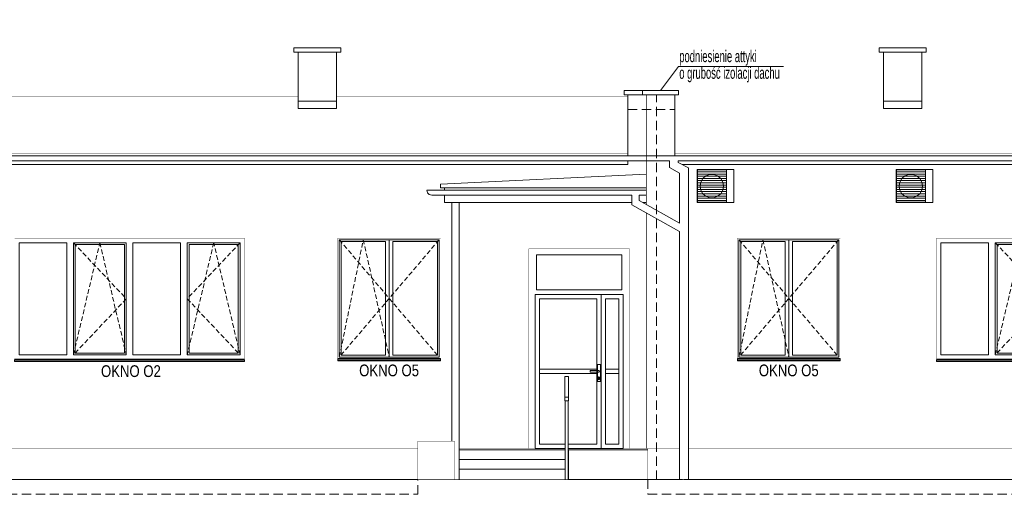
# Model space of a CAD drawing. Header units: millimetres. Extents: x 18880 to 99371, y -5529 to 27899.
# Tile 18 of 158: x 22772 to 24113, y 4172 to 4819. Entities that reach past the tile are written whole.
import ezdxf

# ---------------------------------------------------------------- set-up
doc = ezdxf.new("R2010")
doc.units = ezdxf.units.MM
doc.linetypes.add('DASHED', pattern=[19.05, 12.7, -6.35])
for name, color, linetype, lineweight in [('AA_HATCH', 252, 'Continuous', 0), ('AA_OPIS', 2, 'Continuous', 0), ('AA_WIDOK', 254, 'Continuous', 0)]:
    doc.layers.add(name, color=color, linetype=linetype, lineweight=lineweight)
doc.styles.add('ARIAL', font='arial.ttf')
doc.styles.add('DIM07', font='romans.shx', dxfattribs={"width": 0.7})

# ---------------------------------------------------------------- blocks, each defined once
blk = doc.blocks.new('okno o1a')
at = {"layer": 'AA_OPIS', "linetype": 'DASHED', "ltscale": 0.5}
for points in [[(80, -6), (152, -82.5), (80, -159), (116, -6), (152, -159)], [(307, -6), (235, -82.5), (307, -159), (271, -6), (235, -159)]]:
    blk.add_lwpolyline(points, dxfattribs=at)
at = {"layer": 'AA_WIDOK', "color": 255, "const_width": 0.3}
for points in [[(0, -165.6), (0, 0)], [(0, 0), (313, 0)], [(313, 0), (313, -165.6)]]:
    blk.add_lwpolyline(points, dxfattribs=at)
at = {"layer": 'AA_WIDOK'}
for points in [[(6, -159), (6, -6)], [(6, -6), (71, -6)], [(71, -6), (71, -159)], [(80, -159), (80, -6)], [(80, -6), (152, -6)], [(82.5, -156.5), (82.5, -8.5)], [(82.5, -8.5), (149.5, -8.5)], [(149.5, -8.5), (149.5, -156.5)], [(152, -6), (152, -159)], [(161, -159), (161, -6)], [(161, -6), (226, -6)], [(226, -6), (226, -159)], [(235, -159), (235, -6)], [(235, -6), (307, -6)], [(237.5, -156.5), (237.5, -8.5)], [(237.5, -8.5), (304.5, -8.5)], [(304.5, -8.5), (304.5, -156.5)], [(307, -6), (307, -159)], [(71, -159), (6, -159)], [(152, -159), (80, -159)], [(149.5, -156.5), (82.5, -156.5)], [(226, -159), (161, -159)], [(307, -159), (235, -159)], [(304.5, -156.5), (237.5, -156.5)]]:
    blk.add_lwpolyline(points, dxfattribs=at)
at = {"layer": 'AA_WIDOK', "color": 4}
for points in [[(313, -165), (0, -165)], [(0, -165.6), (0, -165.8)], [(0, -165.8), (313, -165.8)], [(0, -167.5), (0, -165.8)], [(0, -167.5), (313, -167.5)], [(0, -168), (0, -167.5)], [(0, -168), (313, -168)], [(313, -165.8), (313, -165.6)], [(313, -167.5), (313, -165.8)], [(313, -168), (313, -167.5)]]:
    blk.add_lwpolyline(points, dxfattribs=at)
at = {"layer": 'AA_OPIS', "insert": (158.3, -173.1), "char_height": 16, "width": 300, "attachment_point": 2, "style": 'ARIAL'}
blk.add_mtext('{\\W0.8;OKNO O2}', dxfattribs=at)
blk = doc.blocks.new('erbdb')
at = {"layer": 'AA_OPIS', "linetype": 'DASHED', "ltscale": 0.5}
for points in [[(-138, -2), (-70, -82), (-138, -162), (-105.3, -2), (-70, -162)], [(-2, -2), (-70, -82), (-2, -162)]]:
    blk.add_lwpolyline(points, dxfattribs=at)
at = {"layer": 'AA_WIDOK', "color": 255, "const_width": 0.3}
for points in [[(-140, -164), (-140, 0)], [(-140, 0), (0, 0)], [(0, 0), (0, -164)]]:
    blk.add_lwpolyline(points, dxfattribs=at)
at = {"layer": 'AA_WIDOK'}
for points in [[(-138, -2), (-138, -162)], [(-2, -2), (-138, -2)], [(-135.5, -4.5), (-135.5, -159.5)], [(-75, -4.5), (-135.5, -4.5)], [(-75, -159.5), (-75, -4.5)], [(-70, -2), (-70, -4.5)], [(-70, -4.5), (-70, -159.5)], [(-65, -4.5), (-65, -159.5)], [(-4.5, -4.5), (-65, -4.5)], [(-4.5, -159.5), (-4.5, -4.5)], [(-2, -162), (-2, -2)], [(-135.5, -159.5), (-75, -159.5)], [(-70, -159.5), (-70, -162)], [(-65, -159.5), (-4.5, -159.5)], [(-138, -162), (-2, -162)]]:
    blk.add_lwpolyline(points, dxfattribs=at)
at = {"layer": 'AA_WIDOK', "color": 4}
for points in [[(-140, -164), (0, -164)], [(-140, -166.5), (-140, -164)], [(-140, -164.8), (-140, -164.6)], [(0, -164.8), (-140, -164.8)], [(0, -166.5), (-140, -166.5)], [(-140, -167), (-140, -166.5)], [(0, -167), (-140, -167)], [(0, -166.5), (0, -164)], [(0, -164.6), (0, -164.8)], [(0, -167), (0, -166.5)]]:
    blk.add_lwpolyline(points, dxfattribs=at)
at = {"layer": 'AA_OPIS', "insert": (-70.2, -172.1), "char_height": 16, "width": 300, "attachment_point": 2, "style": 'ARIAL'}
blk.add_mtext('{\\W0.8;OKNO O5}', dxfattribs=at)

msp = doc.modelspace()

# ---------------------------------------------------------------- linework, layer by layer
at = {"layer": 'AA_OPIS'}
msp.add_lwpolyline([(23645.07638, 4722.88446), (23669.23546, 4755.34742), (23812.49022, 4755.34742)], dxfattribs=at)
at = {"layer": 'AA_WIDOK'}
for points in [[(23145.57638, 4775.10185), (23145.57638, 4781.10185), (23209.57638, 4781.10185), (23209.57638, 4775.10185)], [(23942.57638, 4775.10185), (23942.57638, 4781.10185), (24006.57638, 4781.10185), (24006.57638, 4775.10185)], [(23564.07638, 4444.88446), (23594.07638, 4444.88446), (23594.07638, 4234.82208), (23564.07638, 4234.82208)], [(23570.07638, 4438.88446), (23588.07638, 4438.88446), (23588.07638, 4240.82208), (23570.07638, 4240.82208)], [(23559.07638, 4326.08251), (23563.07638, 4326.08251), (23563.07638, 4349.08251), (23559.07638, 4349.08251)], [(23558.07638, 4336.88446), (23480.07638, 4336.88446), (23480.07638, 4342.88446), (23558.07638, 4342.88446)], [(23588.07638, 4336.88446), (23570.07638, 4336.88446), (23570.07638, 4342.88446), (23588.07638, 4342.88446)]]:
    msp.add_lwpolyline(points, close=True, dxfattribs=at)
for points in [[(23151.57638, 4775.10185), (23151.57638, 4698.25504)], [(23203.57638, 4775.10185), (23203.57638, 4698.25504)], [(23948.57638, 4775.10185), (23948.57638, 4698.25504)], [(24000.57638, 4775.10185), (24000.57638, 4698.25504)], [(23203.57638, 4708.25504), (23151.57638, 4708.25504)], [(23600.57638, 4716.88446), (23600.57638, 4637.19645)], [(23664.57638, 4716.88446), (23664.57638, 4637.19645)], [(24000.57638, 4708.25504), (23948.57638, 4708.25504)], [(23203.57638, 4698.25504), (23151.57638, 4698.25504)], [(24000.57638, 4698.25504), (23948.57638, 4698.25504)], [(23600.57638, 4636.89645), (23600.57638, 4637.19645)], [(23600.57638, 4633.88446), (23600.57638, 4636.89645)], [(23600.57638, 4621.92337), (23600.57638, 4626.88446)], [(23664.57638, 4637.19645), (23664.57638, 4636.89645)], [(23664.57638, 4633.88446), (23664.57638, 4636.89645)], [(21831.06264, 4621.92337), (23600.57638, 4621.92337)], [(23674.19495, 4621.92337), (25246.57638, 4621.92337)], [(23694.68367, 4569.88446), (23694.68367, 4614.88446)], [(23694.68367, 4614.88446), (23744.68367, 4614.88446)], [(23694.68367, 4611.88446), (23695.18367, 4611.88446)], [(23734.68367, 4614.43446), (23695.18367, 4614.43446)], [(23695.18367, 4614.43446), (23695.18367, 4570.33446)], [(23695.18367, 4611.88446), (23734.68367, 4611.88446)], [(23734.68367, 4570.33446), (23734.68367, 4614.43446)], [(23744.68367, 4614.88446), (23744.68367, 4569.88446)], [(23965.57638, 4569.88446), (23965.57638, 4614.88446)], [(23965.57638, 4614.88446), (24015.57638, 4614.88446)], [(23965.57638, 4611.88446), (23966.07638, 4611.88446)], [(24005.57638, 4614.43446), (23966.07638, 4614.43446)], [(23966.07638, 4614.43446), (23966.07638, 4570.33446)], [(23966.07638, 4611.88446), (24005.57638, 4611.88446)], [(24005.57638, 4570.33446), (24005.57638, 4614.43446)], [(24015.57638, 4614.88446), (24015.57638, 4569.88446)], [(23694.68367, 4608.88446), (23695.18367, 4608.88446)], [(23694.68367, 4605.88446), (23695.18367, 4605.88446)], [(23694.68367, 4602.88446), (23695.18367, 4602.88446)], [(23694.68367, 4599.88446), (23695.18367, 4599.88446)], [(23695.18367, 4608.88446), (23734.68367, 4608.88446)], [(23695.18367, 4605.88446), (23734.68367, 4605.88446)], [(23695.18367, 4602.88446), (23734.68367, 4602.88446)], [(23695.18367, 4599.88446), (23734.68367, 4599.88446)], [(23699.64859, 4597.85678), (23698.68367, 4592.38446)], [(23702.42696, 4602.66906), (23699.64859, 4597.85678)], [(23706.68367, 4606.24087), (23702.42696, 4602.66906)], [(23711.9053, 4608.14138), (23706.68367, 4606.24087)], [(23717.46204, 4608.14138), (23711.9053, 4608.14138)], [(23722.68367, 4606.24087), (23717.46204, 4608.14138)], [(23726.94038, 4602.66906), (23722.68367, 4606.24087)], [(23729.71875, 4597.85678), (23726.94038, 4602.66906)], [(23730.68367, 4592.38446), (23729.71875, 4597.85678)], [(23965.57638, 4608.88446), (23966.07638, 4608.88446)], [(23965.57638, 4605.88446), (23966.07638, 4605.88446)], [(23965.57638, 4602.88446), (23966.07638, 4602.88446)], [(23965.57638, 4599.88446), (23966.07638, 4599.88446)], [(23966.07638, 4608.88446), (24005.57638, 4608.88446)], [(23966.07638, 4605.88446), (24005.57638, 4605.88446)], [(23966.07638, 4602.88446), (24005.57638, 4602.88446)], [(23966.07638, 4599.88446), (24005.57638, 4599.88446)], [(23970.5413, 4597.85678), (23969.57638, 4592.38446)], [(23973.31967, 4602.66906), (23970.5413, 4597.85678)], [(23977.57638, 4606.24087), (23973.31967, 4602.66906)], [(23982.79801, 4608.14138), (23977.57638, 4606.24087)], [(23988.35475, 4608.14138), (23982.79801, 4608.14138)], [(23993.57638, 4606.24087), (23988.35475, 4608.14138)], [(23997.83309, 4602.66906), (23993.57638, 4606.24087)], [(24000.61146, 4597.85678), (23997.83309, 4602.66906)], [(24001.57638, 4592.38446), (24000.61146, 4597.85678)], [(23350.57638, 4586.88446), (23350.57638, 4589.88446)], [(23694.68367, 4596.88446), (23695.18367, 4596.88446)], [(23694.68367, 4593.88446), (23695.18367, 4593.88446)], [(23694.68367, 4590.88446), (23695.18367, 4590.88446)], [(23694.68367, 4587.88446), (23695.18367, 4587.88446)], [(23694.68367, 4584.88446), (23695.18367, 4584.88446)], [(23695.18367, 4596.88446), (23734.68367, 4596.88446)], [(23695.18367, 4593.88446), (23734.68367, 4593.88446)], [(23695.18367, 4590.88446), (23734.68367, 4590.88446)], [(23695.18367, 4587.88446), (23734.68367, 4587.88446)], [(23695.18367, 4584.88446), (23734.68367, 4584.88446)], [(23698.68367, 4592.38446), (23699.64859, 4586.91214)], [(23699.64859, 4586.91214), (23702.42696, 4582.09986)], [(23726.94038, 4582.09986), (23729.71875, 4586.91214)], [(23729.71875, 4586.91214), (23730.68367, 4592.38446)], [(23965.57638, 4596.88446), (23966.07638, 4596.88446)], [(23965.57638, 4593.88446), (23966.07638, 4593.88446)], [(23965.57638, 4590.88446), (23966.07638, 4590.88446)], [(23965.57638, 4587.88446), (23966.07638, 4587.88446)], [(23965.57638, 4584.88446), (23966.07638, 4584.88446)], [(23966.07638, 4596.88446), (24005.57638, 4596.88446)], [(23966.07638, 4593.88446), (24005.57638, 4593.88446)], [(23966.07638, 4590.88446), (24005.57638, 4590.88446)], [(23966.07638, 4587.88446), (24005.57638, 4587.88446)], [(23966.07638, 4584.88446), (24005.57638, 4584.88446)], [(23969.57638, 4592.38446), (23970.5413, 4586.91214)], [(23970.5413, 4586.91214), (23973.31967, 4582.09986)], [(23997.83309, 4582.09986), (24000.61146, 4586.91214)], [(24000.61146, 4586.91214), (24001.57638, 4592.38446)], [(23350.57638, 4569.88446), (23350.57638, 4579.88446)], [(23694.68367, 4581.88446), (23695.18367, 4581.88446)], [(23694.68367, 4578.88446), (23695.18367, 4578.88446)], [(23694.68367, 4575.88446), (23695.18367, 4575.88446)], [(23694.68367, 4572.88446), (23695.18367, 4572.88446)], [(23695.18367, 4581.88446), (23734.68367, 4581.88446)], [(23695.18367, 4578.88446), (23734.68367, 4578.88446)], [(23695.18367, 4575.88446), (23734.68367, 4575.88446)], [(23695.18367, 4572.88446), (23734.68367, 4572.88446)], [(23702.42696, 4582.09986), (23706.68367, 4578.52805)], [(23706.68367, 4578.52805), (23711.9053, 4576.62754)], [(23711.9053, 4576.62754), (23717.46204, 4576.62754)], [(23717.46204, 4576.62754), (23722.68367, 4578.52805)], [(23722.68367, 4578.52805), (23726.94038, 4582.09986)], [(23965.57638, 4581.88446), (23966.07638, 4581.88446)], [(23965.57638, 4578.88446), (23966.07638, 4578.88446)], [(23965.57638, 4575.88446), (23966.07638, 4575.88446)], [(23965.57638, 4572.88446), (23966.07638, 4572.88446)], [(23966.07638, 4581.88446), (24005.57638, 4581.88446)], [(23966.07638, 4578.88446), (24005.57638, 4578.88446)], [(23966.07638, 4575.88446), (24005.57638, 4575.88446)], [(23966.07638, 4572.88446), (24005.57638, 4572.88446)], [(23973.31967, 4582.09986), (23977.57638, 4578.52805)], [(23977.57638, 4578.52805), (23982.79801, 4576.62754)], [(23982.79801, 4576.62754), (23988.35475, 4576.62754)], [(23988.35475, 4576.62754), (23993.57638, 4578.52805)], [(23993.57638, 4578.52805), (23997.83309, 4582.09986)], [(23350.57638, 4569.88446), (23605.85171, 4569.88446)], [(23360.57638, 4244.82208), (23360.57638, 4569.88446)], [(23370.57638, 4192.32208), (23370.57638, 4569.88446)], [(23621.08055, 4569.88446), (23625.57638, 4569.88446)], [(23744.68367, 4569.88446), (23694.68367, 4569.88446)], [(23695.18367, 4570.33446), (23734.68367, 4570.33446)], [(24015.57638, 4569.88446), (23965.57638, 4569.88446)], [(23966.07638, 4570.33446), (24005.57638, 4570.33446)], [(23476.07638, 4498.88446), (23592.07638, 4498.88446)], [(23476.07638, 4450.88446), (23476.07638, 4498.88446)], [(23592.07638, 4450.88446), (23592.07638, 4498.88446)], [(23476.07638, 4450.88446), (23592.07638, 4450.88446)], [(23594.07638, 4234.82208), (23594.07638, 4444.88446), (23474.07638, 4444.88446), (23474.07638, 4234.82208)], [(23515.07638, 4234.82208), (23474.07638, 4234.82208), (23474.07638, 4444.88446), (23564.07638, 4444.88446), (23564.07638, 4234.82208), (23519.07638, 4234.82208)], [(23515.07638, 4240.82208), (23480.07638, 4240.82208), (23480.07638, 4438.88446), (23558.07638, 4438.88446), (23558.07638, 4240.82208), (23519.07638, 4240.82208)], [(23519.57638, 4332.84966), (23514.57638, 4332.84966)], [(23514.57638, 4332.84966), (23514.57638, 4304.89097)], [(23519.57638, 4332.84966), (23519.57638, 4304.89097)], [(23514.57638, 4304.89097), (23514.57638, 4299.89877)], [(23519.57638, 4304.89097), (23514.57638, 4304.89097)], [(23519.57638, 4299.89877), (23519.57638, 4304.89097)], [(23514.57638, 4299.89877), (23519.57638, 4299.89877)], [(23515.07638, 4192.32208), (23515.07638, 4299.89877)], [(23519.07638, 4192.32208), (23519.07638, 4299.89877)], [(23370.57638, 4232.82208), (23515.07638, 4232.82208)], [(23519.07638, 4232.82208), (23519.57638, 4232.82208)], [(23519.07638, 4222.82208), (23519.57638, 4222.82208)], [(23627.57638, 4232.82208), (23519.57638, 4232.82208)], [(23519.57638, 4232.82208), (23519.57638, 4192.33045)], [(23370.57638, 4219.82208), (23515.07638, 4219.82208)], [(23519.07638, 4212.82208), (23519.57638, 4212.82208)], [(23370.57638, 4206.82208), (23515.07638, 4206.82208)], [(23314.57638, 4192.32208), (21837.68236, 4192.32208)], [(23519.57638, 4192.33045), (23639.57638, 4192.33045)], [(23519.57638, 4192.32208), (23519.57638, 4192.33045)], [(23639.57638, 4192.32208), (23639.57638, 4192.33045)], [(23670.82492, 4192.32208), (23639.57638, 4192.32208)], [(23670.82492, 4192.32208), (23670.83564, 4192.32208)], [(23671.01786, 4192.32208), (23671.1185, 4192.32208)], [(23671.1185, 4192.32208), (23671.28142, 4192.32208)], [(23671.78183, 4192.32208), (23672.1278, 4192.32208)], [(23672.1278, 4192.32208), (23672.38146, 4192.32208)], [(23673.16053, 4192.32208), (23673.69918, 4192.32208)], [(23673.69918, 4192.32208), (23674.00496, 4192.32208)], [(23674.94409, 4192.32208), (23675.5934, 4192.32208)], [(23675.5934, 4192.32208), (23675.90474, 4192.32208)], [(23676.86096, 4192.32208), (23677.52209, 4192.32208)], [(23677.52209, 4192.32208), (23677.79159, 4192.32208)], [(23678.61933, 4192.32208), (23679.19162, 4192.32208)], [(23679.19162, 4192.32208), (23679.37826, 4192.32208)], [(23679.95149, 4192.32208), (23680.34782, 4192.32208)], [(23680.34782, 4192.32208), (23680.42318, 4192.32208)], [(23680.65464, 4192.32208), (23680.81467, 4192.32208)], [(25285.57638, 4192.32208), (23680.81467, 4192.32208)]]:
    msp.add_lwpolyline(points, dxfattribs=at)
at = {"layer": 'AA_WIDOK', "color": 4}
for points in [[(23595.57638, 4722.88446), (23620.57638, 4722.88446)], [(23595.57638, 4716.88446), (23595.57638, 4722.88446)], [(23620.57638, 4722.88446), (23669.57638, 4722.88446)], [(23620.57638, 4716.88446), (23620.57638, 4722.88446)], [(23669.57638, 4716.88446), (23669.57638, 4722.88446)], [(23595.57638, 4716.88446), (23600.57638, 4716.88446)], [(23600.57638, 4716.88446), (23620.57638, 4716.88446)], [(23620.57638, 4716.88446), (23669.57638, 4716.88446)], [(23639.57638, 4633.88446), (21782.57638, 4633.88446)], [(23639.57638, 4626.88446), (21825.85178, 4626.88446)], [(23639.57638, 4633.88446), (25285.57638, 4633.88446)], [(23639.57638, 4626.88446), (23656.97896, 4626.88446)], [(23656.98408, 4626.88446), (23656.98408, 4617.64729), (23670.82492, 4610.09144), (23670.82492, 4542.09594)], [(25285.57638, 4626.88446), (23668.98408, 4626.88446)], [(23668.98408, 4626.88446), (23668.98408, 4624.76804), (23682.82492, 4617.21219), (23682.82492, 4192.32208)], [(23625.57638, 4608.88446), (23345.57638, 4594.88446)], [(23326.57638, 4586.88446), (23327.5142, 4583.38446)], [(23625.57638, 4586.88446), (23326.57638, 4586.88446)], [(23345.57638, 4594.88446), (23345.57638, 4589.88446)], [(23345.57638, 4589.88446), (23350.57638, 4589.88446)], [(23350.57638, 4589.88446), (23625.57638, 4589.88446)], [(23327.5142, 4583.38446), (23330.07638, 4580.82228)], [(23330.07638, 4580.82228), (23333.57638, 4579.88446)], [(23333.57638, 4579.88446), (23605.83586, 4579.88446)], [(23605.85171, 4579.88446), (23605.85171, 4566.94579)], [(23615.82002, 4579.88446), (23615.82002, 4572.82314)], [(23615.82002, 4572.82314), (23670.91891, 4542.04343)], [(23625.57638, 4579.88446), (23615.83586, 4579.88446)], [(23605.85171, 4566.94579), (23670.83564, 4530.64404)], [(23670.82492, 4530.65003), (23670.82492, 4192.32208)]]:
    msp.add_lwpolyline(points, dxfattribs=at)
at = {"layer": 'AA_WIDOK', "color": 9, "const_width": 0.3}
for points in [[(23151.57638, 4714.66645), (22574.57638, 4714.66645)], [(23600.57638, 4714.66645), (23203.57638, 4714.66645)], [(23948.57639, 4714.27645), (23664.57638, 4714.27645)], [(25246.57638, 4714.27645), (24000.57638, 4714.27645)], [(21821.57638, 4658.89645), (23600.57638, 4658.89645)], [(23664.57638, 4658.89645), (25246.57638, 4658.89645)], [(21821.57638, 4636.89645), (23600.57638, 4636.89645)], [(23664.57638, 4636.89645), (25246.57638, 4636.89645)]]:
    msp.add_lwpolyline(points, dxfattribs=at)
at = {"layer": 'AA_WIDOK', "const_width": 0.5}
for points in [[(23625.57638, 4567.37297), (23625.57638, 4716.88446)], [(23625.57638, 4234.82208), (23625.57638, 4555.92706)], [(23314.57638, 4244.82208), (23364.57638, 4244.82208)], [(23314.57638, 4192.32208), (23314.57638, 4244.82208)], [(23364.57638, 4192.32208), (23364.57638, 4244.82208)], [(21839.69261, 4234.82208), (23314.57638, 4234.82208)], [(23370.57638, 4234.82208), (23466.57638, 4234.82208)], [(23466.57638, 4234.82208), (23515.07638, 4234.82208)], [(23519.07638, 4234.82208), (23606.57638, 4234.82208)], [(23606.57638, 4234.82208), (23639.57638, 4234.82208)], [(23627.57638, 4192.32208), (23627.57638, 4234.82208)], [(23639.57638, 4234.82208), (23670.82492, 4234.82208)], [(23682.82492, 4234.82208), (25285.57638, 4234.82208)]]:
    msp.add_lwpolyline(points, dxfattribs=at)
at = {"layer": 'AA_WIDOK', "color": 8, "linetype": 'DASHED'}
for points in [[(23639.57638, 4192.32208), (23639.57638, 4716.88446)], [(23600.57638, 4696.88446), (23664.57638, 4696.88446)], [(21784.57638, 4172.32208), (23314.57638, 4172.32208), (23314.57638, 4192.32208)], [(23627.57638, 4192.32208), (23627.57638, 4172.32208), (25283.57638, 4172.32208), (25283.57638, 4192.32208)]]:
    msp.add_lwpolyline(points, dxfattribs=at)
at = {"layer": 'AA_WIDOK', "color": 255, "const_width": 0.3}
msp.add_lwpolyline([(23465.57638, 4234.82208), (23465.57638, 4506.88446), (23602.57638, 4506.88446), (23602.57638, 4234.82208)], dxfattribs=at)
at = {"layer": 'AA_WIDOK'}
msp.add_lwpolyline([(23549.25571, 4338.88446), (23560.76578, 4338.88446, 1), (23560.76578, 4340.88446), (23549.25571, 4340.88446)], format="xyb", close=True, dxfattribs=at)
msp.add_lwpolyline([(23560.37637, 4330.79432), (23560.37637, 4329.25593, 1), (23561.77637, 4329.25593), (23561.77637, 4330.79432)], format="xyb", dxfattribs=at)
at = {"layer": 'AA_WIDOK', "color": 3, "const_width": 0.5}
msp.add_lwpolyline([(19846.57638, 4192.32208), (25379.31536, 4192.32208)], dxfattribs=at)
at = {"layer": 'AA_WIDOK'}
msp.add_circle((23561.07637, 4331.50846), 1, dxfattribs=at)

# ---------------------------------------------------------------- block references
at = {"layer": 'AA_HATCH'}
for name, p in [('okno o1a', (22765.57638, 4521.32208)), ('erbdb', (23345.57638, 4521.32208)), ('erbdb', (23889.68367, 4521.32208)), ('okno o1a', (24020.57638, 4521.32208))]:
    msp.add_blockref(name, p, dxfattribs=at)

# ---------------------------------------------------------------- texts
at = {"layer": 'AA_OPIS', "insert": (23670.39872, 4733.8846), "char_height": 16, "width": 151.2593731, "attachment_point": 7, "line_spacing_factor": 0.85, "style": 'DIM07'}
msp.add_mtext('{\\fArial Narrow|b0|i0|c238|p34;podniesienie attyki\\Po grubość izolacji dachu}', dxfattribs=at)

doc.saveas('drawing.dxf')
